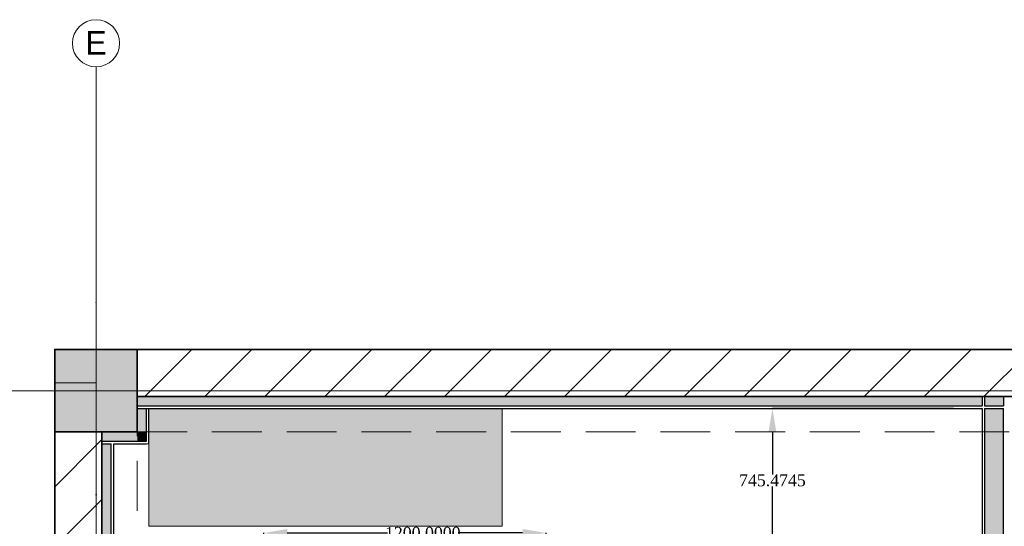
# Model space of a CAD drawing. Header units: millimetres. Extents: x 0 to 88385, y 0 to 41127.
# Tile 142 of 244: x 60907 to 65089, y 38487 to 40638. Entities that reach past the tile are written whole.
import ezdxf
from ezdxf.enums import TextEntityAlignment as Align

# ---------------------------------------------------------------- set-up
doc = ezdxf.new("R2010")
doc.units = ezdxf.units.MM
doc.header["$MEASUREMENT"] = 0
doc.linetypes.add('Dot & Dashed', pattern=[670.277762, 317.5, -176.388889, 0, -176.388874])
doc.linetypes.add('Hidden', pattern=[317.5, 211.666667, -105.833333])
for name, color, linetype in [('- განათება', 7, 'Continuous'), ('New_Structural - Bearing', 7, 'Continuous'), ('Structural - Bearing', 7, 'Continuous'), ('Structural - Grid', 7, 'Continuous')]:
    doc.layers.add(name, color=color, linetype=linetype)
for name, color, linetype, lineweight in [('New_2D Drafting - General_Pen_No__1', 7, 'Continuous', 13), ('New_Structural - Bearing_Pen_No__1', 7, 'Continuous', 13), ('Structural - Bearing_Pen_No__1', 7, 'Continuous', 13), ('Structural - Bearing_Pen_No__20', 1, 'Continuous', 0), ('Structural - Bearing_Pen_No__27', 7, 'Continuous', 35)]:
    doc.layers.add(name, color=color, linetype=linetype, lineweight=lineweight)
for name, color, linetype, lineweight, true_color in [('New_2D Drafting - General_Pen_No__180', 7, 'Continuous', 15, 0xd6cda7), ('New_Structural - Bearing_Pen_No__255', 7, 'Continuous', 13, 0xe8e8e8), ('New_Structural - Bearing_Pen_No__5', 7, 'Continuous', 25, 0x40a5ff), ('New_Structural - Bearing_Pen_No__57', 7, 'Continuous', 25, 0xdcd214), ('Structural - Bearing_Pen_No__161', 7, 'Continuous', 13, 0x6a6a6a), ('Structural - Bearing_Pen_No__28', 7, 'Continuous', 35, 0xa80f02), ('Structural - Bearing_Pen_No__81', 7, 'Continuous', 20, 0x6a6a6a), ('Structural - Grid_Pen_No__81', 7, 'Continuous', 20, 0x6a6a6a)]:
    doc.layers.add(name, color=color, linetype=linetype, lineweight=lineweight, true_color=true_color)
doc.styles.add('GENERATED_STYLE_2', font='txt')
doc.styles.get("Standard").update_dxf_attribs({"font": 'sylfaen.ttf'})
doc.dimstyles.get("Standard").update_dxf_attribs({"dimtxt": 0.18, "dimasz": 0.18, "dimexe": 0.18, "dimexo": 0.0625, "dimgap": 0.09, "dimtad": 0, "dimtih": 1, "dimtoh": 1, "dimdec": 4, "dimzin": 0, "dimdsep": 46, "dimtxsty": 'Standard', "dimcen": 0.09, "dimadec": 0, "dimazin": 0, "dimtfac": 1, "dimtdec": 4, "dimtofl": 0, "dimtmove": 0, "dimatfit": 3, "dimfxl": 1, "dimtolj": 1, "dimtzin": 0, "dimarcsym": 0})
pattern_1 = [(45, (0, 0), (-127.2792, 127.2792), [])]

# ---------------------------------------------------------------- blocks, each defined once
blk = doc.blocks.new('Slab_1', base_point=(2744.3, 12903.1))
at = {"layer": 'Structural - Bearing_Pen_No__1', "color": 7, "linetype": 'Continuous', "lineweight": 13, "flags": 128}
blk.add_lwpolyline([(2744.3, 12903.1), (2744.3, 39238), (-9233.8, 39238), (-16833.8, 39238), (-23183.8, 39238), (-23183.8, 32838), (-47183.8, 32838), (-47183.8, 12903.1)], close=True, dxfattribs=at)
blk = doc.blocks.new('Wall_3', base_point=(1166.2, 39238))
at = {"layer": 'Structural - Bearing', "linetype": 'Continuous', "lineweight": 0, "true_color": 0x000000}
h = blk.add_hatch(dxfattribs=at)
h.set_pattern_fill('MASONRY_BLOCK', color=18, style=0, pattern_type=2)
h.set_pattern_definition(pattern_1)
h.paths.add_polyline_path([(-17183.8, 39238), (-22833.8, 39238), (-22833.8, 39038), (-17183.8, 39038)])
at = {"layer": 'Structural - Bearing_Pen_No__27', "color": 7, "linetype": 'Continuous', "lineweight": 35, "flags": 128}
for points in [[(-17183.8, 39238), (-22833.8, 39238)], [(-22833.8, 39038), (-17183.8, 39038)]]:
    blk.add_lwpolyline(points, dxfattribs=at)
blk = doc.blocks.new('Wall_23', base_point=(-23183.8, 38888))
at = {"layer": 'Structural - Bearing', "linetype": 'Continuous', "lineweight": 0, "true_color": 0x000000}
h = blk.add_hatch(dxfattribs=at)
h.set_pattern_fill('MASONRY_BLOCK', color=18, style=0, pattern_type=2)
h.set_pattern_definition(pattern_1)
h.paths.add_polyline_path([(-22983.8, 38888), (-23183.8, 38888), (-23023.8, 38848), (-22983.8, 38848)])
h = blk.add_hatch(dxfattribs=at)
h.set_pattern_fill('MASONRY_BLOCK', color=18, style=0, pattern_type=2)
h.set_pattern_definition(pattern_1)
h.paths.add_polyline_path([(-22983.8, 38838), (-23183.8, 38888), (-23183.8, 36437.5), (-22983.8, 36437.5)])
h = blk.add_hatch(dxfattribs=at)
h.set_pattern_fill('MASONRY_BLOCK', color=18, style=0, pattern_type=2)
h.set_pattern_definition(pattern_1)
h.paths.add_polyline_path([(-23023.8, 38848), (-22983.8, 38838), (-22983.8, 38848)])
at = {"layer": 'Structural - Bearing_Pen_No__27', "color": 7, "linetype": 'Continuous', "lineweight": 35}
for p, q in [((-22983.8, 38888), (-22983.8, 38848)), ((-22983.8, 38848), (-22983.8, 38838))]:
    blk.add_line(p, q, dxfattribs=at)
at = {"layer": 'Structural - Bearing_Pen_No__27', "color": 7, "linetype": 'Continuous', "lineweight": 35, "flags": 128}
for points in [[(-23183.8, 38888), (-23183.8, 36437.5)], [(-22983.8, 36437.5), (-22983.8, 38838)]]:
    blk.add_lwpolyline(points, dxfattribs=at)
blk = doc.blocks.new('Wall_61', base_point=(-19144.8, 39238))
at = {"layer": 'New_Structural - Bearing_Pen_No__57', "linetype": 'Continuous', "lineweight": 25, "true_color": 0xdcd214}
for points in [[(-19234.8, 38998), (-19154.8, 38998), (-19154.8, 39038), (-19234.8, 39038)], [(-19234.8, 38988), (-19234.8, 33993.1), (-19154.8, 33993.1), (-19154.8, 38988)]]:
    blk.add_hatch(color=52, dxfattribs=at).paths.add_polyline_path(points)
at = {"layer": 'New_Structural - Bearing_Pen_No__1', "color": 7, "linetype": 'Continuous', "lineweight": 13}
blk.add_line((-19154.8, 38988), (-19234.8, 38988), dxfattribs=at)
at = {"layer": 'New_Structural - Bearing_Pen_No__1', "color": 7, "linetype": 'Continuous', "lineweight": 13, "flags": 128}
for points in [[(-19234.8, 39038), (-19244.8, 39038)], [(-19154.8, 39038), (-19234.8, 39038)], [(-19144.8, 39038), (-19154.8, 39038)]]:
    blk.add_lwpolyline(points, dxfattribs=at)
at = {"layer": 'New_Structural - Bearing_Pen_No__5', "color": 161, "linetype": 'Continuous', "lineweight": 25, "true_color": 0x40a5ff}
for p, q in [((-19244.8, 39038), (-19244.8, 38998)), ((-19234.8, 39038), (-19234.8, 38998)), ((-19154.8, 39038), (-19154.8, 38998)), ((-19234.8, 38998), (-19154.8, 38998)), ((-19234.8, 38988), (-19234.8, 33993.1)), ((-19154.8, 33993.1), (-19154.8, 38988))]:
    blk.add_line(p, q, dxfattribs=at)
at = {"layer": 'New_Structural - Bearing_Pen_No__5', "color": 161, "linetype": 'Continuous', "lineweight": 25, "true_color": 0x40a5ff, "flags": 128}
blk.add_lwpolyline([(-19244.8, 38988), (-19244.8, 37488)], dxfattribs=at)
blk = doc.blocks.new('Wall_186', base_point=(816.2, 39038))
at = {"layer": 'New_Structural - Bearing_Pen_No__57', "linetype": 'Continuous', "lineweight": 25, "true_color": 0xdcd214}
blk.add_hatch(color=52, dxfattribs=at).paths.add_polyline_path([(-19244.8, 39038), (-22833.8, 39038), (-22833.8, 38998), (-19244.8, 38998)])
at = {"layer": 'New_Structural - Bearing_Pen_No__5', "color": 161, "linetype": 'Continuous', "lineweight": 25, "true_color": 0x40a5ff}
for p, q in [((-19244.8, 39038), (-19244.8, 38998)), ((-22833.8, 38998), (-19244.8, 38998)), ((-19234.8, 38998), (-19154.8, 38998))]:
    blk.add_line(p, q, dxfattribs=at)
at = {"layer": 'New_Structural - Bearing_Pen_No__5', "color": 161, "linetype": 'Continuous', "lineweight": 25, "true_color": 0x40a5ff, "flags": 128}
for points in [[(-19244.8, 39038), (-22833.8, 39038)], [(-22833.8, 38988), (-19244.8, 38988)], [(-19234.8, 38988), (-19154.8, 38988)]]:
    blk.add_lwpolyline(points, dxfattribs=at)
blk = doc.blocks.new('Wall_193', base_point=(-22833.8, 38988))
at = {"layer": 'New_Structural - Bearing_Pen_No__255', "linetype": 'Continuous', "lineweight": 13, "true_color": 0xe8e8e8}
for points in [[(-22793.8, 38888), (-22793.8, 38988), (-22833.8, 38988), (-22833.8, 38888)], [(-22833.8, 38888), (-22833.8, 38848), (-22793.8, 38848)], [(-22793.8, 38888), (-22833.8, 38888), (-22793.8, 38848)]]:
    blk.add_hatch(color=254, dxfattribs=at).paths.add_polyline_path(points)
at = {"layer": 'New_Structural - Bearing_Pen_No__1', "color": 7, "linetype": 'Continuous', "lineweight": 13, "flags": 128}
for points in [[(-22833.8, 38988), (-22793.8, 38988)], [(-22793.8, 38988), (-22783.8, 38988)], [(-22783.8, 38838), (-22793.8, 38838)]]:
    blk.add_lwpolyline(points, dxfattribs=at)
at = {"layer": 'New_Structural - Bearing_Pen_No__5', "color": 161, "linetype": 'Continuous', "lineweight": 25, "true_color": 0x40a5ff}
for p, q in [((-22793.8, 38888), (-22793.8, 38988)), ((-22793.8, 38848), (-22793.8, 38888)), ((-22833.8, 38848), (-22793.8, 38848))]:
    blk.add_line(p, q, dxfattribs=at)
at = {"layer": 'New_Structural - Bearing_Pen_No__5', "color": 161, "linetype": 'Continuous', "lineweight": 25, "true_color": 0x40a5ff, "flags": 128}
blk.add_lwpolyline([(-22783.8, 38838), (-22783.8, 38988)], dxfattribs=at)
blk = doc.blocks.new('Wall_194', base_point=(-22833.8, 38888))
at = {"layer": 'New_Structural - Bearing_Pen_No__255', "linetype": 'Continuous', "lineweight": 13, "true_color": 0xe8e8e8}
blk.add_hatch(color=254, dxfattribs=at).paths.add_polyline_path([(-22833.8, 38888), (-22983.8, 38888), (-22983.8, 38848), (-22833.8, 38848)])
at = {"layer": 'New_Structural - Bearing_Pen_No__5', "color": 161, "linetype": 'Continuous', "lineweight": 25, "true_color": 0x40a5ff}
for p, q in [((-22983.8, 38848), (-22833.8, 38848)), ((-22833.8, 38848), (-22793.8, 38848))]:
    blk.add_line(p, q, dxfattribs=at)
at = {"layer": 'New_Structural - Bearing_Pen_No__5', "color": 161, "linetype": 'Continuous', "lineweight": 25, "true_color": 0x40a5ff, "flags": 128}
for points in [[(-22983.8, 38838), (-22943.8, 38838)], [(-22933.8, 38838), (-22793.8, 38838)]]:
    blk.add_lwpolyline(points, dxfattribs=at)
at = {"layer": 'Structural - Bearing_Pen_No__27', "color": 7, "linetype": 'Continuous', "lineweight": 35}
for p, q in [((-22983.8, 38888), (-22983.8, 38848)), ((-22983.8, 38848), (-22983.8, 38838))]:
    blk.add_line(p, q, dxfattribs=at)
blk = doc.blocks.new('Wall_275', base_point=(-22983.8, 36437.5))
at = {"layer": 'New_Structural - Bearing_Pen_No__57', "linetype": 'Continuous', "lineweight": 25, "true_color": 0xdcd214}
blk.add_hatch(color=52, dxfattribs=at).paths.add_polyline_path([(-22983.8, 38838), (-22983.8, 36437.5), (-22943.8, 36437.5), (-22943.8, 38838)])
at = {"layer": 'New_Structural - Bearing_Pen_No__1', "color": 7, "linetype": 'Continuous', "lineweight": 13, "flags": 128}
for points in [[(-22983.8, 38838), (-22943.8, 38838)], [(-22983.8, 36437.5), (-22943.8, 36437.5)], [(-22943.8, 36437.5), (-22933.8, 36437.5)]]:
    blk.add_lwpolyline(points, dxfattribs=at)
at = {"layer": 'New_Structural - Bearing_Pen_No__5', "color": 161, "linetype": 'Continuous', "lineweight": 25, "true_color": 0x40a5ff}
blk.add_line((-22943.8, 36437.5), (-22943.8, 38838), dxfattribs=at)
at = {"layer": 'New_Structural - Bearing_Pen_No__5', "color": 161, "linetype": 'Continuous', "lineweight": 25, "true_color": 0x40a5ff, "flags": 128}
for points in [[(-22983.8, 38838), (-22983.8, 36437.5)], [(-22933.8, 37488), (-22933.8, 38838)], [(-22933.8, 37398), (-22933.8, 37478)], [(-22933.8, 36437.5), (-22933.8, 37388)]]:
    blk.add_lwpolyline(points, dxfattribs=at)
blk = doc.blocks.new('Column_3', base_point=(-23008.8, 39063))
at = {"layer": 'Structural - Bearing_Pen_No__161', "linetype": 'Continuous', "lineweight": 0, "true_color": 0x6a6a6a}
blk.add_hatch(color=251, dxfattribs=at).paths.add_polyline_path([(-22833.8, 38888), (-22833.8, 39238), (-23183.8, 39238), (-23183.8, 38888)])
at = {"layer": 'Structural - Bearing_Pen_No__20', "color": 1, "linetype": 'Continuous', "lineweight": 0}
for p, q in [((-23008.8, 39143), (-23008.8, 39318)), ((-23088.8, 39063), (-23263.8, 39063)), ((-22928.8, 39063), (-22753.8, 39063)), ((-23008.8, 38983), (-23008.8, 38808))]:
    blk.add_line(p, q, dxfattribs=at)
blk.add_point((-23008.8, 39063), dxfattribs=at)
at = {"layer": 'Structural - Bearing_Pen_No__28', "color": 14, "linetype": 'Continuous', "lineweight": 35, "true_color": 0xa80f02, "flags": 128}
blk.add_lwpolyline([(-22833.8, 38888), (-22833.8, 39238), (-23183.8, 39238), (-23183.8, 38888)], close=True, dxfattribs=at)
blk = doc.blocks.new('Standard grid marker')
at = {"layer": 'Structural - Grid_Pen_No__81', "color": 251, "linetype": 'Continuous', "lineweight": 20, "true_color": 0x6a6a6a}
blk.add_line((1000, 0), (51328.1, 0), dxfattribs=at)
at = {"layer": 'Structural - Grid_Pen_No__81', "color": 251, "lineweight": 20, "true_color": 0x6a6a6a, "style": 'GENERATED_STYLE_2'}
for tag, p in [('AC_MarkerText_1_0', (-100, -144)), ('AC_MarkerText_1_1', (52428.1, -144))]:
    blk.add_attdef(tag, text='', height=100, rotation=180, dxfattribs=at).set_placement(p, align=Align.TOP_CENTER)
blk = doc.blocks.new('Standard grid marker_2')
at = {"layer": 'Structural - Grid_Pen_No__81', "color": 251, "linetype": 'Continuous', "lineweight": 20, "true_color": 0x6a6a6a}
for p, q in [((1000, 0), (27734.9, 0)), ((27734.9, 0), (28734.9, 0))]:
    blk.add_line(p, q, dxfattribs=at)
blk.add_circle((28834.9, 0), 100, dxfattribs=at)
blk.add_point((27734.9, 0), dxfattribs=at)
blk.add_point((27734.9, 0), dxfattribs=at)
at = {"layer": 'Structural - Grid_Pen_No__81', "color": 251, "lineweight": 20, "true_color": 0x6a6a6a, "style": 'GENERATED_STYLE_2'}
for tag, p in [('AC_MarkerText_1_0', (-1.5, -46.7)), ('AC_MarkerText_1_1', (28933.4, -46.7))]:
    blk.add_attdef(tag, text='', height=100, rotation=270, dxfattribs=at).set_placement(p, align=Align.TOP_CENTER)
blk = doc.blocks.new('Beam_5', base_point=(-23008.8, 14663))
at = {"layer": 'Structural - Bearing_Pen_No__81', "color": 251, "linetype": 'Hidden', "lineweight": 20, "true_color": 0x6a6a6a}
for p, q in [((-23183.8, 32838), (-23183.8, 39096.2)), ((-23008.8, 39096.2), (-23183.8, 39096.2)), ((-22833.8, 32838), (-22833.8, 38888))]:
    blk.add_line(p, q, dxfattribs=at)
at = {"layer": 'Structural - Bearing_Pen_No__81', "color": 251, "linetype": 'Dot & Dashed', "lineweight": 20, "true_color": 0x6a6a6a}
blk.add_line((-23008.8, 14663), (-23008.8, 39096.2), dxfattribs=at)
blk = doc.blocks.new('Beam_14', base_point=(-23008.8, 39063))
at = {"layer": 'Structural - Bearing_Pen_No__81', "color": 251, "linetype": 'Hidden', "lineweight": 20, "true_color": 0x6a6a6a}
for p, q in [((-23008.8, 39238), (991.2, 39238)), ((-23008.8, 39096.2), (-23008.8, 39238)), ((-22833.8, 38888), (-17183.8, 38888))]:
    blk.add_line(p, q, dxfattribs=at)
at = {"layer": 'Structural - Bearing_Pen_No__81', "color": 251, "linetype": 'Dot & Dashed', "lineweight": 20, "true_color": 0x6a6a6a}
blk.add_line((-23008.8, 39063), (991.2, 39063), dxfattribs=at)
blk = doc.blocks.new('*D751')
at = {"layer": '- განათება', "color": 0, "lineweight": -2, "transparency": 16777216}
for p, q in [((64873.4, 38988), (64104.4, 38988)), ((64104.5, 38888), (64104.5, 38707.4)), ((64104.5, 38342.5), (64104.5, 38656.2)), ((64343.5, 38242.5), (64104.4, 38242.5))]:
    blk.add_line(p, q, dxfattribs=at)
at = {"layer": '- განათება', "color": 0, "transparency": 16777216}
for points in [[(64087.9, 38888), (64121.2, 38888), (64104.5, 38988)], [(64087.9, 38342.5), (64121.2, 38342.5), (64104.5, 38242.5)]]:
    blk.add_solid(points, dxfattribs=at)
at = {"layer": 'Defpoints', "color": 0, "transparency": 16777216}
for p in [(64873.5, 38988), (64104.5, 38242.5), (64343.6, 38242.5)]:
    blk.add_point(p, dxfattribs=at)
at = {"layer": '- განათება', "color": 0, "transparency": 16777216, "insert": (64104.5, 38681.8), "char_height": 50, "attachment_point": 5}
blk.add_mtext('\\A1;{\\fSylfaen|b0|i0|c0|p18;745.4745}', dxfattribs=at)
blk = doc.blocks.new('*D754')
at = {"layer": '- განათება', "color": 0, "lineweight": -2, "transparency": 16777216}
for p, q in [((61943.6, 38242.6), (61943.6, 38459.2)), ((62043.6, 38459), (62469.9, 38459)), ((63043.6, 38459), (62769.1, 38459)), ((63143.6, 38242.6), (63143.6, 38459.2))]:
    blk.add_line(p, q, dxfattribs=at)
at = {"layer": '- განათება', "color": 0, "transparency": 16777216}
for points in [[(62043.6, 38475.7), (62043.6, 38442.3), (61943.6, 38459)], [(63043.6, 38475.7), (63043.6, 38442.3), (63143.6, 38459)]]:
    blk.add_solid(points, dxfattribs=at)
at = {"layer": 'Defpoints', "color": 0, "transparency": 16777216}
for p in [(61943.6, 38459), (61943.6, 38242.5), (63143.6, 38242.5)]:
    blk.add_point(p, dxfattribs=at)
at = {"layer": '- განათება', "color": 0, "transparency": 16777216, "insert": (62619.5, 38459), "char_height": 50, "attachment_point": 5}
blk.add_mtext('\\A1;{\\fSylfaen|b0|i0|c0|p18;1200.0000}', dxfattribs=at)

msp = doc.modelspace()

# ---------------------------------------------------------------- hatches: boundary and pattern name
at = {"layer": 'New_2D Drafting - General_Pen_No__180', "linetype": 'Continuous', "lineweight": 0, "true_color": 0x6b6653}
msp.add_hatch(color=251, dxfattribs=at).paths.add_polyline_path([(62956.50591, 38487.98097), (62956.50591, 38987.98097), (61456.5059, 38987.98097), (61456.5059, 38487.98097)])

# ---------------------------------------------------------------- linework, layer by layer
at = {"layer": 'New_2D Drafting - General_Pen_No__1', "color": 7, "linetype": 'Continuous', "lineweight": 13, "flags": 128}
msp.add_lwpolyline([(62956.50591, 38487.98097), (62956.50591, 38987.98097), (61456.5059, 38987.98097), (61456.5059, 38487.98097)], close=True, dxfattribs=at)

# ---------------------------------------------------------------- block references
at = {"layer": 'New_Structural - Bearing', "color": 7, "lineweight": 35}
for name, p in [('Wall_186', (85056.5059, 39037.98097)), ('Wall_61', (65095.50151, 39237.98097)), ('Wall_193', (61406.5059, 38987.98097)), ('Wall_194', (61406.5059, 38887.98097)), ('Wall_275', (61256.5059, 36437.47682))]:
    msp.add_blockref(name, p, dxfattribs=at)
at = {"layer": 'Structural - Bearing', "color": 14, "lineweight": 35, "true_color": 0xa80f02}
msp.add_blockref('Column_3', (61231.5059, 39062.98097), dxfattribs=at)
at = {"layer": 'Structural - Bearing', "color": 7, "linetype": 'Continuous', "lineweight": 13}
msp.add_blockref('Slab_1', (86984.57817, 12903.05519), dxfattribs=at)
at = {"layer": 'Structural - Bearing', "color": 251, "lineweight": 20, "true_color": 0x6a6a6a}
for name, p in [('Beam_14', (61231.5059, 39062.98097)), ('Beam_5', (61231.5059, 14662.98097))]:
    msp.add_blockref(name, p, dxfattribs=at)
at = {"layer": 'Structural - Bearing', "color": 7, "lineweight": 35}
for name, p in [('Wall_3', (85406.5059, 39237.98097)), ('Wall_23', (61056.5059, 38887.98097))]:
    msp.add_blockref(name, p, dxfattribs=at)
at = {"layer": 'Structural - Grid', "color": 8, "linetype": 'Continuous', "lineweight": 15}
ref = msp.add_blockref('Standard grid marker_2', (61231.5059, 11703.05519), dxfattribs=dict(at, zscale=1000, rotation=90))
ref.add_attrib('AC_MarkerText_1_1', 'E', dxfattribs={"layer": 'Structural - Grid_Pen_No__81', "color": 251, "lineweight": 20, "true_color": 0x6a6a6a, "height": 100, "rotation": 360, "style": 'GENERATED_STYLE_2'}).set_placement((61231.5059, 40589.79915), align=Align.TOP_CENTER)
at = {"layer": 'Structural - Grid', "color": 8, "linetype": 'Continuous', "lineweight": 15, "zscale": 1000, "rotation": 180}
msp.add_blockref('Standard grid marker', (88184.57817, 39062.98097), dxfattribs=at)

# ---------------------------------------------------------------- dimensions: what is measured, and where the dimension line sits
at = {"layer": '- განათება', "color": 1}
for base, p1, p2, angle, picture, middle in [((64104.54742, 38242.50643), (64873.5, 38987.98097), (64343.55332, 38242.50643), 270, '*D751', (64104.54742, 38681.76466)), ((61943.55332, 38459), (63143.55332, 38242.50643), (61943.55332, 38242.50643), 180, '*D754', (62619.5, 38459))]:
    dim = msp.add_linear_dim(base=base, p1=p1, p2=p2, angle=angle, text='{\\fSylfaen|b0|i0|c0|p18;<>}', dimstyle='Standard', override={"dimtxt": 50, "dimasz": 100}, dxfattribs=at)
    dim.commit()
    dim.dimension.update_dxf_attribs({"geometry": picture, "text_midpoint": middle, "dimtype": 160})

doc.saveas('drawing.dxf')
